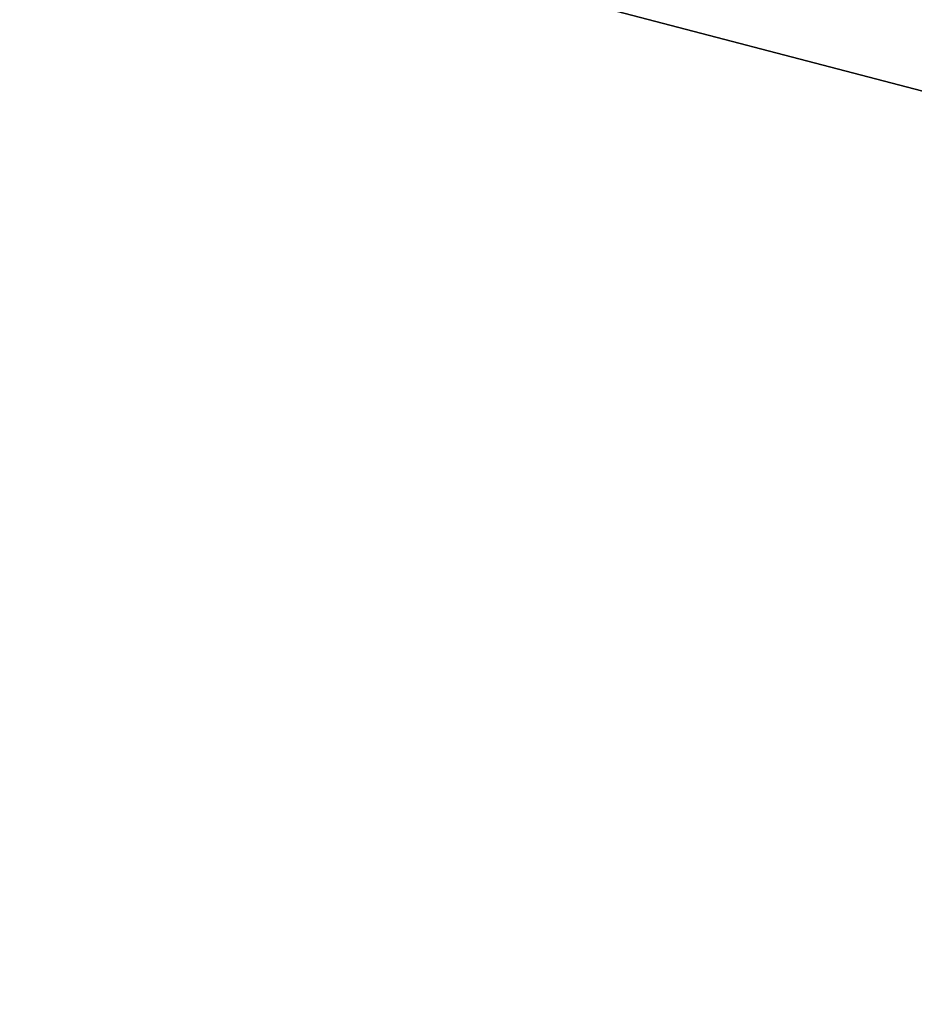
# Model space of a CAD drawing. Header units: millimetres. Extents: x -83 to 676, y -83 to 676.
# Tile 53 of 256: x 58.0717 to 58.1404, y 166.7866 to 166.8622. Entities that reach past the tile are written whole.
import ezdxf

# ---------------------------------------------------------------- set-up
doc = ezdxf.new("R2010")
doc.units = ezdxf.units.MM
doc.header["$MEASUREMENT"] = 0
doc.layers.add('IGES level 0', color=7, linetype='Continuous', true_color=0xff7878)

msp = doc.modelspace()

# ---------------------------------------------------------------- linework, layer by layer
at = {"layer": 'IGES level 0', "color": 171, "true_color": 0x6666ff}
for p, q in [((60.126896, 166.337647, 76.7), (57.796363, 166.946827, 76.7)), ((57.830954, 166.937785, 77.2), (60.126896, 166.337647, 77.2)), ((57.830954, 166.937785, 76.2), (60.126896, 166.337647, 76.2)), ((60.126896, 166.337647, 77.2), (57.830954, 166.937785, 77.2)), ((57.830954, 166.937785, 76.2), (60.126896, 166.337647, 76.2))]:
    msp.add_line(p, q, dxfattribs=at)

doc.saveas('drawing.dxf')
